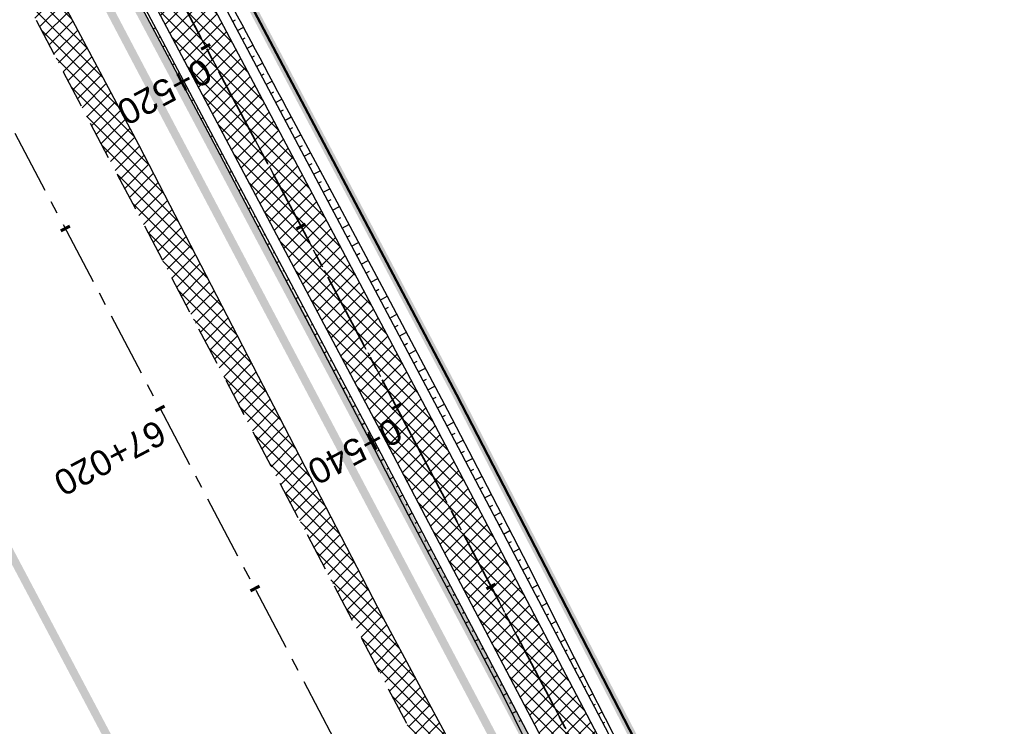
# Model space of a CAD drawing. Header units: metres. Extents: x 7529682 to 7533751, y 5721195 to 5727842.
# Tile 157 of 179: x 7529951 to 7529999, y 5727304 to 5727339. Entities that reach past the tile are written whole.
import ezdxf

# ---------------------------------------------------------------- set-up
doc = ezdxf.new("R2010")
doc.units = ezdxf.units.M
for name, pattern in [('817-dzialki-09-05-04$0$HIDDEN', [0.375, 0.25, -0.125]), ('ACAD_ISO05W100', [33, 24, -3, 0, -3, 0, -3]), ('CENTER', [50.8, 31.75, -6.35, 6.35, -6.35]), ('CENTER2', [28.575, 19.05, -3.175, 3.175, -3.175]), ('HIDDEN', [9.525, 6.35, -3.175])]:
    doc.linetypes.add(name, pattern=pattern)
for name, color, linetype in [('C-DROGI-SYTUACJA', 7, 'Continuous'), ('C-DROGI-SYTUACJA-ETYKIETY', 7, 'Continuous'), ('D-hatch-pobocza', 131, 'Continuous'), ('D-pobocza', 60, 'Continuous'), ('D-rowy', 160, 'Continuous'), ('D-skarpa', 2, 'Continuous'), ('D-skarpa-kreskowanie', 2, 'Continuous')]:
    doc.layers.add(name, color=color, linetype=linetype)
for name, color, linetype, lineweight, true_color in [('D-ewidencja-numery', 7, 'Continuous', 50, 0x40ff00), ('D-hatch-ciag-pieszo-rowerowy', 7, 'Continuous', 13, 0xff9f80), ('D-LR-etap-III', 7, '817-dzialki-09-05-04$0$HIDDEN', 50, 0x00008f)]:
    doc.layers.add(name, color=color, linetype=linetype, lineweight=lineweight, true_color=true_color)
for name, color, linetype, lineweight in [('D-krawędzie', 3, 'Continuous', 30), ('D-obrzeża', 2, 'Continuous', 30), ('D-oś', 10, 'CENTER', 30), ('D-pas-drogowy', 7, 'ACAD_ISO05W100', 50)]:
    doc.layers.add(name, color=color, linetype=linetype, lineweight=lineweight)
doc.layers.add('poprzeczki', color=7, linetype='Continuous', true_color=0x0000c7)
doc.styles.get("Standard").update_dxf_attribs({"font": 'arial.ttf'})
pattern_1 = [(45, (0, 0), (-0.33675960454, 0.33675960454), []), (135, (0, 0), (-0.33675960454, -0.33675960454), [])]

# ---------------------------------------------------------------- blocks, each defined once
blk = doc.blocks.new('AeccTickLine')
at = {"color": 0, "linetype": 'ByBlock', "lineweight": -2}
blk.add_line((0, 1), (0, -1), dxfattribs=at)

msp = doc.modelspace()

# ---------------------------------------------------------------- hatches: boundary and pattern name
at = {"layer": 'D-hatch-ciag-pieszo-rowerowy'}
h = msp.add_hatch(dxfattribs=at)
h.set_pattern_fill('ANSI37', color=256, scale=0.15, style=0)
h.set_pattern_definition(pattern_1)
h.paths.add_polyline_path([(7529994.115, 5727270.039), (7529996.409, 5727271.048), (7529995.888, 5727272.04), (7529987.333, 5727287.9), (7529970.791, 5727319.398), (7529945.39, 5727367.318), (7529919.647, 5727417.711), (7529903.693, 5727447.921), (7529879.894, 5727492.595), (7529862.565, 5727525.262), (7529859.536, 5727525.637), (7529877.686, 5727491.422), (7529901.485, 5727446.75), (7529917.429, 5727416.559), (7529943.172, 5727366.164), (7529968.58, 5727318.231), (7529985.127, 5727286.725), (7529993.681, 5727270.865)])
at = {"layer": 'D-hatch-pobocza'}
h = msp.add_hatch(dxfattribs=at)
h.set_pattern_fill('ANSI37', color=256, scale=0.15, style=0)
h.set_pattern_definition(pattern_1)
h.paths.add_polyline_path([(7529905.34, 5727429.09), (7529892.28, 5727453.58), (7529881.53, 5727473.69), (7529872.27, 5727491.4), (7529857.46, 5727519.14), (7529841.38, 5727549.79), (7529827.75, 5727575.78), (7529816.4, 5727596.89), (7529800.43, 5727627.4), (7529788.07, 5727650.98), (7529775.85, 5727673.83), (7529761.3, 5727701.31), (7529749.89, 5727722.83), (7529745.5, 5727731.66), (7529738.971, 5727744.085), (7529737.465, 5727743.316), (7529742.213, 5727734.302), (7529762.326, 5727696.274), (7529777.785, 5727667.006), (7529799.322, 5727626.3), (7529822.193, 5727583.156), (7529846.924, 5727536.347), (7529864.752, 5727502.663), (7529900.459, 5727434.965), (7529935.352, 5727369.308), (7529971.476, 5727300.786), (7529988.361, 5727268.841), (7529990.28, 5727268.6), (7529990.329, 5727268.617), (7529981.66, 5727284.96), (7529968.42, 5727309.6), (7529956.4, 5727332.85), (7529943.52, 5727357.04), (7529932.32, 5727378.32), (7529916.68, 5727408.01)])

# ---------------------------------------------------------------- linework, layer by layer
at = {"layer": 'C-DROGI-SYTUACJA', "color": 10, "linetype": 'CENTER2', "lineweight": 35, "ltscale": 0.2}
msp.add_lwpolyline([(7529714.301, 5727795.865), (7529735.169, 5727756.456, 0.071658), (7529738.529, 5727751.848), (7529739.732, 5727750.614, -0.071785), (7529743.098, 5727745.997), (7529747.739, 5727737.221), (7529774.913, 5727685.825), (7529793.855, 5727649.915), (7529812.38, 5727615.415), (7529837.757, 5727568.892), (7529857.658, 5727531.843), (7529878.79, 5727492.008), (7529902.589, 5727447.335), (7529918.538, 5727417.135), (7529944.281, 5727366.741), (7529969.685, 5727318.815), (7529986.23, 5727287.312), (7529994.785, 5727271.452), (7530014.919, 5727233.118)], format="xyb", dxfattribs=at)
at = {"layer": 'D-ewidencja-numery', "color": 12, "ltscale": 15, "true_color": 0xc70000}
msp.add_lwpolyline([(7529715.573, 5727792.968), (7529717.68, 5727794.024), (7529736.275, 5727758.647), (7529744.511, 5727750.406), (7529750.283, 5727738.55), (7529777.109, 5727687.569), (7529796.515, 5727651.33), (7529814.938, 5727616.793), (7529839.007, 5727572.304), (7529860.618, 5727532.509), (7529882.349, 5727491.504), (7529904.865, 5727449.096), (7529920.747, 5727418.885), (7529946.677, 5727368.547), (7529972.025, 5727320.573), (7529987.74, 5727290.153), (7529996.497, 5727273.662), (7530017.541, 5727234.203)], dxfattribs=at)
at = {"layer": 'D-krawędzie', "linetype": 'HIDDEN', "ltscale": 0.3}
msp.add_lwpolyline([(7529737.465, 5727743.316), (7529742.213, 5727734.302), (7529762.326, 5727696.274), (7529777.785, 5727667.006), (7529799.322, 5727626.3), (7529822.193, 5727583.156), (7529846.924, 5727536.347), (7529864.752, 5727502.663), (7529900.459, 5727434.965), (7529935.352, 5727369.308), (7529971.476, 5727300.786), (7530006.702, 5727234.141), (7530044.198, 5727163.133), (7530082.89, 5727090.2), (7530098.687, 5727060.362), (7530131.998, 5726997.21), (7530163.822, 5726937.097), (7530204.081, 5726861.013), (7530247.82, 5726778.438), (7530252.22, 5726770.26), (7530259.735, 5726756.9), (7530263.782, 5726749.287), (7530270.196, 5726737.096)], dxfattribs=at)
at = {"layer": 'D-LR-etap-III', "ltscale": 10, "flags": 128}
msp.add_lwpolyline([(7531750.474, 5723895.103, 0.4, 0.4, 0), (7531750.505, 5723895.13, 0.4, 0.4, 0), (7531682.71, 5724022.92, 0.4, 0.4, 0), (7531619.177, 5724147.204, 0.4, 0.4, 0), (7531592.309, 5724198.489, 0.4, 0.4, 0), (7531553.264, 5724272.919, 0.4, 0.4, 0), (7531504.02, 5724366.79, 0.4, 0.4, 0), (7531482.09, 5724407.62, 0.4, 0.4, 0), (7531412.35, 5724541.183, 0.4, 0.4, 0), (7531388.464, 5724586.93, 0.4, 0.4, 0), (7531345.12, 5724669.94, 0.4, 0.4, 0), (7531127.66, 5725081.67, 0.4, 0.4, 0), (7531059.253, 5725211.041, 0.4, 0.4, 0), (7531008.007, 5725307.954, 0.4, 0.4, 0), (7530964.182, 5725390.836, 0.4, 0.4, 0), (7530914.557, 5725484.684, 0.4, 0.4, 0), (7530865.243, 5725577.494, 0.4, 0.4, 0), (7530840.085, 5725624.059, 0.4, 0.4, 0), (7530802.56, 5725694.925, 0.4, 0.4, 0), (7530755.54, 5725787.51, 0.4, 0.4, 0), (7530708.718, 5725876.303, 0.4, 0.4, 0), (7530695.12, 5725902.09, 0.4, 0.4, 0), (7530642.914, 5726001.078, 0.4, 0.4, 0), (7530634.935, 5726016.147, 0.4, 0.4, 0), (7530610.82, 5726061.93, 0.4, 0.4, 0), (7530610.82, 5726061.93, 0.4, 0.4, 0), (7530607.21, 5726063.51, 0.4, 0.4, 0), (7530597.42, 5726080.68, 0.4, 0.4, 0), (7530591.16, 5726088.44, 0.4, 0.4, 0), (7530581.28, 5726107.21, 0.4, 0.4, 0), (7530571.29, 5726130.56, 0.4, 0.4, 0), (7530549.555, 5726171.527, 0.4, 0.4, 0), (7530531.014, 5726206.474, 0.4, 0.4, 0), (7530516.461, 5726236.017, 0.4, 0.4, 0), (7530500.799, 5726266.141, 0.4, 0.4, 0), (7530491.35, 5726283.94, 0.4, 0.4, 0), (7530482.4, 5726303.41, 0.4, 0.4, 0), (7530482.4, 5726303.41, 0.4, 0.4, 0), (7530450.41, 5726357.28, 0.4, 0.4, 0), (7530397.759, 5726458.5, 0.4, 0.4, 0), (7530334.708, 5726583.665, 0.4, 0.4, 0), (7530303.939, 5726645.168, 0.4, 0.4, 0), (7530300.51, 5726651.778, 0.4, 0.4, 0), (7530289.214, 5726671.967, 0.4, 0.4, 0), (7530281.54, 5726685.57, 0.4, 0.4, 0), (7530261.371, 5726724.163, 0.4, 0.4, 0), (7530254.03, 5726738.21, 0.4, 0.4, 0), (7530197.22, 5726845.06, 0.4, 0.4, 0), (7530194.71, 5726849.15, 0.4, 0.4, 0), (7530195.92, 5726850.75, 0.4, 0.4, 0), (7530170.547, 5726892.961, 0.4, 0.4, 0), (7530143.175, 5726945.066, 0.4, 0.4, 0), (7530105.06, 5727018.32, 0.4, 0.4, 0), (7530100.06, 5727027.16, 0.4, 0.4, 0), (7530062.319, 5727099.625, 0.4, 0.4, 0), (7530015.379, 5727189.42, 0.4, 0.4, 0), (7529983.208, 5727250.207, 0.4, 0.4, 0), (7529953.284, 5727306.747, 0.4, 0.4, 0), (7529900.671, 5727406.159, 0.4, 0.4, 0), (7529890.63, 5727425.131, 0.4, 0.4, 0), (7529875.155, 5727454.426, 0.4, 0.4, 0), (7529857.56, 5727487.787, 0.4, 0.4, 0), (7529835.194, 5727530.193, 0.4, 0.4, 0), (7529811.741, 5727574.662, 0.4, 0.4, 0), (7529792.102, 5727611.923, 0.4, 0.4, 0), (7529768.066, 5727657.47, 0.4, 0.4, 0), (7529755.211, 5727682.131, 0.4, 0.4, 0), (7529753.31, 5727681.13, 0.4, 0.4, 0), (7529739.21, 5727707.77, 0.4, 0.4, 0), (7529735.395, 5727711.252, 0.4, 0.4, 0), (7529725.42, 5727730.2, 0.4, 0.4, 0), (7529723.55, 5727729.88, 0.4, 0.4, 0), (7529695.567, 5727782.932, 0.4, 0.4, 0), (7529717.68, 5727794.024, 0.4, 0.4, 0), (7529736.275, 5727758.647, 0.4, 0.4, 0), (7529736.275, 5727758.647, 0.4, 0.4, 0), (7529744.511, 5727750.406, 0.4, 0.4, 0), (7529744.511, 5727750.406, 0.4, 0.4, 0), (7529750.283, 5727738.55, 0.4, 0.4, 0), (7529777.109, 5727687.569, 0.4, 0.4, 0), (7529796.515, 5727651.33, 0.4, 0.4, 0), (7529814.938, 5727616.793, 0.4, 0.4, 0), (7529839.007, 5727572.304, 0.4, 0.4, 0), (7529860.618, 5727532.509, 0.4, 0.4, 0), (7529882.349, 5727491.504, 0.4, 0.4, 0), (7529904.865, 5727449.096, 0.4, 0.4, 0), (7529920.747, 5727418.885, 0.4, 0.4, 0), (7529946.677, 5727368.547, 0.4, 0.4, 0), (7529972.025, 5727320.573, 0.4, 0.4, 0), (7529987.74, 5727290.153, 0.4, 0.4, 0), (7529996.497, 5727273.662, 0.4, 0.4, 0), (7530017.541, 5727234.203, 0.4, 0.4, 0), (7530033.054, 5727204.864, 0.4, 0.4, 0), (7530051.623, 5727170.223, 0.4, 0.4, 0), (7530069.277, 5727137.016, 0.4, 0.4, 0), (7530089.385, 5727097.534, 0.4, 0.4, 0), (7530109.713, 5727060.747, 0.4, 0.4, 0), (7530136.77, 5727011.64, 0.4, 0.4, 0), (7530162.447, 5726962.744, 0.4, 0.4, 0), (7530187.674, 5726916.992, 0.4, 0.4, 0), (7530207.821, 5726879.335, 0.4, 0.4, 0), (7530230.626, 5726834.519, 0.4, 0.4, 0), (7530262.288, 5726776.618, 0.4, 0.4, 0), (7530277.51, 5726760.213, 0.4, 0.4, 0), (7530286.037, 5726744.107, 0.4, 0.4, 0), (7530288.097, 5726735.884, 0.4, 0.4, 0), (7530290.394, 5726725.047, 0.4, 0.4, 0), (7530296.177, 5726713.583, 0.4, 0.4, 0), (7530302.726, 5726701.182, 0.4, 0.4, 0), (7530325.685, 5726657.466, 0.4, 0.4, 0), (7530343.244, 5726623.649, 0.4, 0.4, 0), (7530360.23, 5726591.747, 0.4, 0.4, 0), (7530383.209, 5726548.059, 0.4, 0.4, 0), (7530406.018, 5726503.606, 0.4, 0.4, 0), (7530427.465, 5726462.62, 0.4, 0.4, 0), (7530447.928, 5726424.388, 0.4, 0.4, 0), (7530471.127, 5726379.921, 0.4, 0.4, 0), (7530490.501, 5726343.033, 0.4, 0.4, 0), (7530509.499, 5726306.733, 0.4, 0.4, 0), (7530529.89, 5726267.244, 0.4, 0.4, 0), (7530543.852, 5726238.99, 0.4, 0.4, 0), (7530554.809, 5726218.944, 0.4, 0.4, 0), (7530559.027, 5726212.223, 0.4, 0.4, 0), (7530563.061, 5726206.41, 0.4, 0.4, 0), (7530566.934, 5726200.464, 0.4, 0.4, 0), (7530569.771, 5726194.902, 0.4, 0.4, 0), (7530571.473, 5726191.282, 0.4, 0.4, 0), (7530572.839, 5726188.025, 0.4, 0.4, 0), (7530575.295, 5726182.035, 0.4, 0.4, 0), (7530579.737, 5726173.306, 0.4, 0.4, 0), (7530583.3, 5726167.41, 0.4, 0.4, 0), (7530593.4, 5726163.33, 0.4, 0.4, 0), (7530598.618, 5726155.264, 0.4, 0.4, 0), (7530608.258, 5726140.497, 0.4, 0.4, 0), (7530603.27, 5726136.83, 0.4, 0.4, 0), (7530606.53, 5726131.84, 0.4, 0.4, 0), (7530604.239, 5726124.217, 0.4, 0.4, 0), (7530605.847, 5726121.63, 0.4, 0.4, 0), (7530608.972, 5726116.164, 0.4, 0.4, 0), (7530618.114, 5726097.791, 0.4, 0.4, 0), (7530651.213, 5726034.96, 0.4, 0.4, 0), (7530670.244, 5725998.611, 0.4, 0.4, 0), (7530698.075, 5725945.953, 0.4, 0.4, 0), (7530716.506, 5725911.305, 0.4, 0.4, 0), (7530735.223, 5725875.667, 0.4, 0.4, 0), (7530752.504, 5725842.155, 0.4, 0.4, 0), (7530778.311, 5725793.501, 0.4, 0.4, 0), (7530797.5, 5725756.382, 0.4, 0.4, 0), (7530812.519, 5725728.289, 0.4, 0.4, 0), (7530820.039, 5725713.16, 0.4, 0.4, 0), (7530822.422, 5725710.194, 0.4, 0.4, 0), (7530833.155, 5725688.801, 0.4, 0.4, 0), (7530849.629, 5725656.159, 0.4, 0.4, 0), (7530867.983, 5725621.964, 0.4, 0.4, 0), (7530872.63, 5725612.888, 0.4, 0.4, 0), (7530880.354, 5725597.595, 0.4, 0.4, 0), (7530883.839, 5725593.389, 0.4, 0.4, 0), (7530891.782, 5725587.763, 0.4, 0.4, 0), (7530895.039, 5725584.281, 0.4, 0.4, 0), (7530897.034, 5725580.941, 0.4, 0.4, 0), (7530900.952, 5725579.946, 0.4, 0.4, 0), (7530904.81, 5725571.977, 0.4, 0.4, 0), (7530903.682, 5725568.566, 0.4, 0.4, 0), (7530908.901, 5725558.845, 0.4, 0.4, 0), (7530910.252, 5725545.672, 0.4, 0.4, 0), (7530912.873, 5725538.646, 0.4, 0.4, 0), (7530945.278, 5725478.464, 0.4, 0.4, 0), (7530959.692, 5725450.246, 0.4, 0.4, 0), (7531002.827, 5725368.192, 0.4, 0.4, 0), (7531044.704, 5725290.314, 0.4, 0.4, 0), (7531064.099, 5725253.213, 0.4, 0.4, 0), (7531083.01, 5725216.678, 0.4, 0.4, 0), (7531113.013, 5725158.466, 0.4, 0.4, 0), (7531137.364, 5725113.071, 0.4, 0.4, 0), (7531150.831, 5725086.712, 0.4, 0.4, 0), (7531159.746, 5725076.641, 0.4, 0.4, 0), (7531166.31, 5725074.58, 0.4, 0.4, 0), (7531172.29, 5725062.58, 0.4, 0.4, 0), (7531170.59, 5725055.606, 0.4, 0.4, 0), (7531173.733, 5725044.081, 0.4, 0.4, 0), (7531215.342, 5724964.86, 0.4, 0.4, 0), (7531238.054, 5724921.685, 0.4, 0.4, 0), (7531262.39, 5724875.283, 0.4, 0.4, 0), (7531295.587, 5724811.266, 0.4, 0.4, 0), (7531348.488, 5724712.363, 0.4, 0.4, 0), (7531363.741, 5724682.684, 0.4, 0.4, 0), (7531366.987, 5724675.865, 0.4, 0.4, 0), (7531382.541, 5724646.111, 0.4, 0.4, 0), (7531401.299, 5724610.875, 0.4, 0.4, 0), (7531428.965, 5724558.862, 0.4, 0.4, 0), (7531449.111, 5724520.398, 0.4, 0.4, 0), (7531477.293, 5724465.831, 0.4, 0.4, 0), (7531500.996, 5724421.113, 0.4, 0.4, 0), (7531512.122, 5724400.549, 0.4, 0.4, 0), (7531513.782, 5724396.757, 0.4, 0.4, 0), (7531526.32, 5724379.39, 0.4, 0.4, 0), (7531566.784, 5724302.736, 0.4, 0.4, 0), (7531612.277, 5724225.61, 0.4, 0.4, 0), (7531620.493, 5724210.548, 0.4, 0.4, 0), (7531631.578, 5724196.258, 0.4, 0.4, 0), (7531653.484, 5724152.434, 0.4, 0.4, 0), (7531661.151, 5724128.494, 0.4, 0.4, 0), (7531673.881, 5724101.186, 0.4, 0.4, 0), (7531684.691, 5724081.184, 0.4, 0.4, 0), (7531699.212, 5724051.17, 0.4, 0.4, 0), (7531704.034, 5724040.584, 0.4, 0.4, 0), (7531704.034, 5724040.584, 0.4, 0.4, 0), (7531703.913, 5724037.17, 0.4, 0.4, 0), (7531736.42, 5723969.232, 0.4, 0.4, 0), (7531738.285, 5723967.699, 0.4, 0.4, 0), (7531742.181, 5723962.346, 0.4, 0.4, 0), (7531744.286, 5723958.616, 0.4, 0.4, 0), (7531755.393, 5723944.193, 0.4, 0.4, 0), (7531758.69, 5723936.76, 0.4, 0.4, 0), (7531780.08, 5723929.25, 0.4, 0.4, 0), (7531792.612, 5723906.338, 0.4, 0.4, 0), (7531792.612, 5723906.338, 0.4, 0.4, 0), (7531756.962, 5723883.055, 0.4, 0.4, 0), (7531750.46, 5723895.13, 0.4, 0.4, 0), (7531750.46, 5723895.13, 0, 0, 0)], format="xyseb", dxfattribs=at)
at = {"layer": 'D-obrzeża'}
for points in [[(7529996.408, 5727271.05), (7529995.888, 5727272.04), (7529987.333, 5727287.9), (7529970.791, 5727319.398), (7529945.39, 5727367.318), (7529919.647, 5727417.711), (7529903.693, 5727447.921), (7529879.894, 5727492.595), (7529858.761, 5727532.432), (7529838.856, 5727569.487), (7529813.479, 5727616.01), (7529794.958, 5727650.503), (7529776.019, 5727686.408), (7529748.844, 5727737.805), (7529744.118, 5727746.741, 0.071785), (7529740.753, 5727751.358), (7529739.549, 5727752.592, -0.071658), (7529736.189, 5727757.2), (7529717.235, 5727792.995)], [(7530013.813, 5727232.534), (7529993.681, 5727270.865), (7529985.127, 5727286.725), (7529968.58, 5727318.231), (7529943.172, 5727366.164), (7529917.429, 5727416.559), (7529901.485, 5727446.75), (7529877.686, 5727491.422), (7529856.555, 5727531.255), (7529836.657, 5727568.297), (7529811.281, 5727614.82), (7529792.751, 5727649.328), (7529773.808, 5727685.242), (7529746.633, 5727736.639), (7529746.633, 5727736.639), (7529742.077, 5727745.253, 0.071785), (7529738.712, 5727749.87), (7529737.508, 5727751.104, -0.071658), (7529734.148, 5727755.712), (7529715.008, 5727791.858)]]:
    msp.add_lwpolyline(points, format="xyb", dxfattribs=at)
at = {"layer": 'D-oś', "ltscale": 0.1}
msp.add_lwpolyline([(7530260.688, 5726747.65), (7530256.664, 5726755.22), (7530249.153, 5726768.573), (7530244.732, 5726776.79), (7530200.988, 5726859.376), (7530160.728, 5726935.459), (7530128.903, 5726995.575), (7530095.593, 5727058.727), (7530079.798, 5727088.56), (7530041.105, 5727161.496), (7530003.607, 5727232.506), (7529968.381, 5727299.153), (7529932.259, 5727367.671), (7529897.365, 5727433.327), (7529861.657, 5727501.028), (7529843.829, 5727534.712), (7529819.1, 5727581.518), (7529796.228, 5727624.663), (7529774.69, 5727665.371), (7529759.232, 5727694.637), (7529739.12, 5727732.663), (7529700.238, 5727806.043)], dxfattribs=at)
at = {"layer": 'D-oś', "ltscale": 0.03}
msp.add_lwpolyline([(7529714.301, 5727795.865), (7529735.169, 5727756.456, 0.071658), (7529738.529, 5727751.848), (7529739.732, 5727750.614, -0.071785), (7529743.098, 5727745.997), (7529747.739, 5727737.221), (7529774.913, 5727685.825), (7529793.855, 5727649.915), (7529812.38, 5727615.415), (7529837.757, 5727568.892), (7529857.658, 5727531.843), (7529878.79, 5727492.008), (7529902.589, 5727447.335), (7529918.538, 5727417.135), (7529944.281, 5727366.741), (7529969.685, 5727318.815), (7529986.23, 5727287.312), (7529994.785, 5727271.452), (7530014.919, 5727233.118)], format="xyb", dxfattribs=at)
at = {"layer": 'D-pas-drogowy', "ltscale": 0.2, "flags": 128}
msp.add_lwpolyline([(7531633.019, 5724182.834, 0.4, 0.4, 0), (7531617.559, 5724211.608, 0.4, 0.4, 0), (7531566.784, 5724302.736, 0.4, 0.4, 0), (7531538.419, 5724356.47, 0.4, 0.4, 0), (7531526.32, 5724379.39, 0.4, 0.4, 0), (7531516.102, 5724393.607, 0.4, 0.4, 0.001485), (7531513.78, 5724396.838, 0.4, 0.4, 0), (7531501.87, 5724413.41, 0.4, 0.4, 0), (7531474.926, 5724464.508, 0.4, 0.4, 0), (7531446.2, 5724518.992, 0.4, 0.4, 0), (7531424.962, 5724559.262, 0.4, 0.4, 0), (7531398.444, 5724609.566, 0.4, 0.4, 0), (7531379.647, 5724645.216, 0.4, 0.4, 0), (7531365.23, 5724672.56, 0.4, 0.4, 0), (7531341.306, 5724717.915, 0.4, 0.4, 0), (7531312.9, 5724771.789, 0.4, 0.4, 0), (7531292.591, 5724810.307, 0.4, 0.4, 0), (7531259.392, 5724873.271, 0.4, 0.4, 0), (7531233.74, 5724921.923, 0.4, 0.4, 0), (7531203.073, 5724980.092, 0.4, 0.4, 0), (7531173.471, 5725036.225, 0.4, 0.4, 0), (7531168.27, 5725046.09, 0.4, 0.4, 0), (7531172.29, 5725062.58, 0.4, 0.4, 0), (7531166.31, 5725074.58, 0.4, 0.4, 0), (7531150.32, 5725079.6, 0.4, 0.4, 0), (7531141.5, 5725096.43, 0.4, 0.4, 0), (7531109.312, 5725157.814, 0.4, 0.4, 0), (7531086.641, 5725201.048, 0.4, 0.4, 0), (7531059.198, 5725253.384, 0.4, 0.4, 0), (7531028.207, 5725312.489, 0.4, 0.4, 0), (7530999.105, 5725367.99, 0.4, 0.4, 0), (7530956.248, 5725449.725, 0.4, 0.4, 0), (7530924.398, 5725510.464, 0.4, 0.4, 0), (7530897.51, 5725561.74, 0.4, 0.4, 0), (7530894.46, 5725566.14, 0.4, 0.4, 0), (7530892.16, 5725570.49, 0.4, 0.4, 0), (7530869.363, 5725613.307, 0.4, 0.4, 0), (7530861.694, 5725627.705, 0.4, 0.4, 0), (7530852.74, 5725644.52, 0.4, 0.4, 0), (7530831.51, 5725684.2, 0.4, 0.4, 0), (7530811.13, 5725722.52, 0.4, 0.4, 0), (7530792.348, 5725757.941, 0.4, 0.4, 0), (7530768.03, 5725803.8, 0.4, 0.4, 0), (7530748.769, 5725840.179, 0.4, 0.4, 0), (7530727.7, 5725879.97, 0.4, 0.4, 0), (7530712.098, 5725909.545, 0.4, 0.4, 0), (7530693.644, 5725944.645, 0.4, 0.4, 0), (7530665.702, 5725997.539, 0.4, 0.4, 0), (7530641.76, 5726042.88, 0.4, 0.4, 0), (7530616.5, 5726091.48, 0.4, 0.4, 0), (7530604.628, 5726114.32, 0.4, 0.4, -0.007763), (7530602.5, 5726118.43, 0.4, 0.4, 0), (7530603.992, 5726123.395, 0.4, 0.4, 0), (7530606.53, 5726131.84, 0.4, 0.4, 0), (7530603.27, 5726136.83, 0.4, 0.4, 0), (7530593.776, 5726151.369, 0.4, 0.4, 0), (7530590.203, 5726156.84, 0.4, 0.4, 0), (7530583.3, 5726167.41, 0.4, 0.4, 0), (7530580.578, 5726170.428, 0.4, 0.4, 0), (7530575.85, 5726175.67, 0.4, 0.4, 0), (7530569.01, 5726186.66, 0.4, 0.4, 0), (7530562.555, 5726199.189, 0.4, 0.4, 0), (7530555.67, 5726211.39, 0.4, 0.4, 0), (7530548.29, 5726224.23, 0.4, 0.4, 0), (7530540.58, 5726237.71, 0.4, 0.4, 0), (7530532.68, 5726252.65, 0.4, 0.4, 0), (7530524.06, 5726269.35, 0.4, 0.4, 0), (7530502.82, 5726309.91, 0.4, 0.4, 0), (7530488.83, 5726336.63, 0.4, 0.4, 0), (7530466.03, 5726380.16, 0.4, 0.4, 0), (7530438.47, 5726432.77, 0.4, 0.4, 0), (7530424.53, 5726459.09, 0.4, 0.4, 0), (7530401.63, 5726502.97, 0.4, 0.4, 0), (7530383.38, 5726538.06, 0.4, 0.4, 0), (7530353.97, 5726593.52, 0.4, 0.4, 0), (7530338.47, 5726622.74, 0.4, 0.4, 0), (7530322.01, 5726653.88, 0.4, 0.4, 0), (7530297.54, 5726700.33, 0.4, 0.4, 0), (7530287.38, 5726719.6, 0.4, 0.4, 0), (7530285.95, 5726722.316, 0.4, 0.4, 0), (7530280.26, 5726733.12, 0.4, 0.4, 0), (7530266.73, 5726758.74, 0.4, 0.4, 0), (7530260.42, 5726770.47, 0.4, 0.4, 0), (7530253.25, 5726783.82, 0.4, 0.4, 0), (7530244.95, 5726799.33, 0.4, 0.4, 0), (7530239.39, 5726808.49, 0.4, 0.4, 0), (7530238.29, 5726807.9, 0.4, 0.4, 0), (7530218.11, 5726850.67, 0.4, 0.4, 0), (7530175.907, 5726928.168, 0.4, 0.4, 0), (7530096.68, 5727076.15, 0.4, 0.4, 0), (7530094.68, 5727079.89, 0.4, 0.4, 0), (7530064.597, 5727135.523, 0.4, 0.4, 0), (7530046.731, 5727168.892, 0.4, 0.4, 0), (7530025.803, 5727208.461, 0.4, 0.4, 0), (7530012.847, 5727232.979, 0.4, 0.4, 0), (7529994.15, 5727268.45, 0.4, 0.4, 0), (7529981.671, 5727291.93, 0.4, 0.4, 0), (7529949.89, 5727351.73, 0.4, 0.4, 0), (7529924.75, 5727399.03, 0.4, 0.4, 0), (7529915.516, 5727417.1, 0.4, 0.4, 0), (7529885.83, 5727475.19, 0.4, 0.4, 0), (7529862.56, 5727519.97, 0.4, 0.4, 0), (7529852.985, 5727538.191, 0.4, 0.4, 0), (7529836.513, 5727569.511, 0.4, 0.4, 0), (7529815.369, 5727609.141, 0.4, 0.4, 0), (7529792.795, 5727651.247, 0.4, 0.4, 0), (7529774.199, 5727685.858, 0.4, 0.4, 0), (7529746.966, 5727736.059, 0.4, 0.4, 0), (7529733.92, 5727757.62, 0.4, 0.4, 0), (7529708.607, 5727806.389, 0.4, 0.4, 0), (7529688.492, 5727796.345, 0.4, 0.4, 0), (7529723.55, 5727729.88, 0.4, 0.4, 0), (7529725.42, 5727730.2, 0.4, 0.4, 0), (7529735.38, 5727711.28, 0.4, 0.4, 0), (7529739.21, 5727707.77, 0.4, 0.4, 0), (7529753.31, 5727681.13, 0.4, 0.4, 0), (7529755.178, 5727682.114, 0.4, 0.4, 0), (7529792.102, 5727611.923, 0.4, 0.4, 0), (7529811.741, 5727574.662, 0.4, 0.4, 0), (7529835.194, 5727530.193, 0.4, 0.4, 0), (7529857.56, 5727487.787, 0.4, 0.4, 0), (7529875.155, 5727454.426, 0.4, 0.4, 0), (7529890.63, 5727425.131, 0.4, 0.4, 0), (7529900.671, 5727406.159, 0.4, 0.4, 0), (7529953.284, 5727306.747, 0.4, 0.4, 0), (7529983.208, 5727250.207, 0.4, 0.4, 0), (7530015.379, 5727189.42, 0.4, 0.4, 0), (7530062.319, 5727099.625, 0.4, 0.4, 0), (7530100.06, 5727027.16, 0.4, 0.4, 0), (7530105.06, 5727018.32, 0.4, 0.4, 0), (7530143.175, 5726945.066, 0.4, 0.4, 0), (7530170.547, 5726892.961, 0.4, 0.4, 0), (7530195.92, 5726850.75, 0.4, 0.4, 0), (7530194.71, 5726849.15, 0.4, 0.4, 0), (7530197.22, 5726845.06, 0.4, 0.4, 0), (7530254.03, 5726738.21, 0.4, 0.4, 0), (7530261.371, 5726724.163, 0.4, 0.4, 0), (7530281.54, 5726685.57, 0.4, 0.4, 0), (7530289.214, 5726671.967, 0.4, 0.4, 0), (7530300.51, 5726651.778, 0.4, 0.4, 0), (7530303.939, 5726645.168, 0.4, 0.4, 0), (7530334.708, 5726583.665, 0.4, 0.4, 0), (7530397.759, 5726458.5, 0.4, 0.4, 0), (7530450.41, 5726357.28, 0.4, 0.4, 0), (7530482.4, 5726303.41, 0.4, 0.4, 0), (7530483.688, 5726301.003, 0.4, 0.4, 0), (7530491.35, 5726283.94, 0.4, 0.4, 0), (7530512.67, 5726243.78, 0.4, 0.4, 0), (7530529.43, 5726209.46, 0.4, 0.4, 0), (7530571.29, 5726130.56, 0.4, 0.4, 0), (7530581.28, 5726107.21, 0.4, 0.4, 0), (7530591.16, 5726088.44, 0.4, 0.4, 0), (7530597.42, 5726080.68, 0.4, 0.4, 0), (7530607.21, 5726063.51, 0.4, 0.4, 0), (7530610.82, 5726061.93, 0.4, 0.4, 0), (7530634.935, 5726016.147, 0.4, 0.4, 0), (7530642.914, 5726001.078, 0.4, 0.4, 0), (7530695.12, 5725902.09, 0.4, 0.4, 0), (7530708.718, 5725876.303, 0.4, 0.4, 0), (7530755.54, 5725787.51, 0.4, 0.4, 0), (7530802.56, 5725694.925, 0.4, 0.4, 0), (7530840.085, 5725624.059, 0.4, 0.4, 0), (7530865.243, 5725577.494, 0.4, 0.4, 0), (7530914.557, 5725484.684, 0.4, 0.4, 0), (7530964.182, 5725390.836, 0.4, 0.4, 0), (7531008.007, 5725307.954, 0.4, 0.4, 0), (7531059.253, 5725211.041, 0.4, 0.4, 0), (7531127.66, 5725081.67, 0.4, 0.4, 0), (7531345.12, 5724669.94, 0.4, 0.4, 0), (7531388.464, 5724586.93, 0.4, 0.4, 0), (7531412.35, 5724541.183, 0.4, 0.4, 0), (7531482.09, 5724407.62, 0.4, 0.4, 0), (7531504.02, 5724366.79, 0.4, 0.4, 0), (7531519.374, 5724337.52, 0.4, 0.4, 0), (7531563.749, 5724252.932, 0.4, 0.4, 0), (7531602.175, 5724179.681, 0.4, 0.4, 0), (7531619.177, 5724147.204, 0.4, 0.4, 0), (7531625.038, 5724135.635, 0.4, 0.4, 0), (7531656.796, 5724073.316, 0.4, 0.4, 0), (7531675.12, 5724037.36, 0.4, 0.4, 0), (7531682.71, 5724022.92, 0.4, 0.4, 0), (7531705.565, 5723979.811, 0.4, 0.4, 0), (7531736.606, 5723921.262, 0.4, 0.4, 0), (7531750.46, 5723895.13, 0.4, 0.4, 0), (7531740.77, 5723886.56, 0.4, 0.4, 0), (7531732.86, 5723885, 0.4, 0.4, 0), (7531722.18, 5723887.77, 0.4, 0.4, 0), (7531729.87, 5723862.17, 0.4, 0.4, 0), (7531742.92, 5723861.93, 0.4, 0.4, 0), (7531763.71, 5723859.52, 0.4, 0.4, 0), (7531768.42, 5723854.12, 0.4, 0.4, 0), (7531787.42, 5723817.97, 0.4, 0.4, 0), (7531795.57, 5723809.82, 0.4, 0.4, 0), (7531816.347, 5723819.85, 0.4, 0.4, 0), (7531816.347, 5723819.85, 0.4, 0.4, 0), (7531805.06, 5723843.23, 0.4, 0.4, 0), (7531803.61, 5723886.23, 0.4, 0.4, 0), (7531803.61, 5723886.23, 0.4, 0.4, 0), (7531780.08, 5723929.25, 0.4, 0.4, 0), (7531758.69, 5723936.76, 0.4, 0.4, 0), (7531749.359, 5723946.412, 0.4, 0.4, 0), (7531742.71, 5723953.29, 0.4, 0.4, 0), (7531735.177, 5723967.878, 0.4, 0.4, 0), (7531722.37, 5723992.68, 0.4, 0.4, 0), (7531705.042, 5724030.886, 0.4, 0.4, 0), (7531699.47, 5724043.17, 0.4, 0.4, 0), (7531692.69, 5724058.11, 0.4, 0.4, 0), (7531679.672, 5724084.017, 0.4, 0.4, 0), (7531674.55, 5724094.21, 0.4, 0.4, 0), (7531666.633, 5724114.003, 0.4, 0.4, 0), (7531649, 5724153.82, 0.4, 0.4, 0), (7531641.49, 5724149.34, 0.4, 0.4, 0), (7531626.04, 5724179.34, 0.4, 0.4, 0), (7531633.03, 5724182.84, 0, 0, 0)], format="xyseb", dxfattribs=at)
at = {"layer": 'D-pobocza'}
for points in [[(7529719.962, 5727788.914), (7529736.631, 5727757.434, 0.071658), (7529739.907, 5727752.941), (7529741.111, 5727751.707, -0.071785), (7529744.56, 5727746.975), (7529749.286, 5727738.039), (7529776.461, 5727686.642), (7529795.4, 5727650.738), (7529813.919, 5727616.248), (7529839.296, 5727569.725), (7529859.202, 5727532.667), (7529880.335, 5727492.83), (7529904.135, 5727448.155), (7529920.091, 5727417.942), (7529945.833, 5727367.549), (7529971.233, 5727319.631), (7529987.775, 5727288.135), (7529996.33, 5727272.275), (7529996.866, 5727271.253)], [(7529718.045, 5727785.054), (7529733.706, 5727755.478, 0.071658), (7529737.151, 5727750.754), (7529738.354, 5727749.521, -0.071785), (7529741.635, 5727745.019), (7529746.191, 5727736.405), (7529773.366, 5727685.008), (7529792.31, 5727649.093), (7529810.841, 5727614.582), (7529836.218, 5727568.059), (7529856.114, 5727531.019), (7529877.245, 5727491.187), (7529901.043, 5727446.515), (7529916.985, 5727416.328), (7529942.728, 5727365.933), (7529968.137, 5727317.998), (7529984.685, 5727286.49), (7529993.24, 5727270.63), (7529993.656, 5727269.837)]]:
    msp.add_lwpolyline(points, format="xyb", dxfattribs=at)
at = {"layer": 'D-pobocza', "linetype": 'ByBlock'}
msp.add_lwpolyline([(7529990.329, 5727268.617), (7529981.66, 5727284.96), (7529968.42, 5727309.6), (7529956.4, 5727332.85), (7529943.52, 5727357.04), (7529932.32, 5727378.32), (7529916.68, 5727408.01), (7529905.34, 5727429.09), (7529892.28, 5727453.58), (7529881.53, 5727473.69), (7529872.27, 5727491.4), (7529857.46, 5727519.14), (7529841.38, 5727549.79), (7529827.75, 5727575.78), (7529816.4, 5727596.89), (7529800.43, 5727627.4), (7529788.07, 5727650.98), (7529775.85, 5727673.83), (7529761.3, 5727701.31), (7529749.89, 5727722.83), (7529745.5, 5727731.66), (7529738.971, 5727744.085), (7529737.465, 5727743.316)], dxfattribs=at)
at = {"layer": 'D-rowy', "linetype": 'HIDDEN', "ltscale": 0.1, "const_width": 0.4, "flags": 128}
msp.add_lwpolyline([(7530210.965, 5726857.162), (7530158.809, 5726954.52), (7530122.465, 5727022.753), (7530095.922, 5727072.859), (7530086.314, 5727091.113), (7530063.16, 5727134.709), (7530033.596, 5727190.759), (7530021.34, 5727213.676), (7530002.619, 5727249.036), (7529995.396, 5727262.503), (7529988.789, 5727275.206), (7529976.334, 5727299.006), (7529958.125, 5727333.488), (7529939.362, 5727369.129), (7529923.146, 5727399.734), (7529918.219, 5727408.985), (7529909.126, 5727427.527), (7529905.376, 5727434.673), (7529896.192, 5727451.152), (7529887.557, 5727467.231), (7529877.124, 5727486.657), (7529866.166, 5727506.778), (7529855.76, 5727526.176), (7529840.707, 5727554.898), (7529824.518, 5727585.588), (7529810.515, 5727612.292), (7529795.682, 5727640.077), (7529780.379, 5727668.69), (7529772.315, 5727684.078), (7529762.635, 5727702.447), (7529747.007, 5727732.117), (7529740.676, 5727744.954)], dxfattribs=at)
at = {"layer": 'D-skarpa', "linetype": 'Continuous'}
msp.add_lwpolyline([(7529948.588, 5727354.421), (7529958.042, 5727336.796), (7529960.386, 5727332.379), (7529967.965, 5727317.903), (7529969.647, 5727314.661), (7529971.983, 5727310.24), (7529974.307, 5727305.813), (7529976.51, 5727301.323), (7529982.709, 5727287.635), (7529983.508, 5727285.883), (7529985.032, 5727283.17), (7529989.934, 5727274.452), (7529991.458, 5727273.76), (7529993.24, 5727270.619), (7529993.261, 5727270.588), (7529993.633, 5727269.828)], dxfattribs=at)
msp.add_lwpolyline([(7529956.82, 5727347.466, 0.000197), (7529963.888, 5727334.236), (7529966.253, 5727329.83), (7529968.611, 5727325.421), (7529971.576, 5727319.817), (7529973.268, 5727316.563), (7529975.564, 5727312.121), (7529977.803, 5727307.649), (7529980.082, 5727303.198), (7529982.365, 5727298.75), (7529984.695, 5727294.326), (7529987.026, 5727289.903), (7529987.894, 5727288.186), (7529989.308, 5727285.476), (7529991.717, 5727281.095), (7529994.685, 5727275.5), (7529996.363, 5727272.304), (7529996.398, 5727272.235), (7529998.722, 5727267.808)], format="xyb", dxfattribs=at)
at = {"layer": 'D-skarpa-kreskowanie', "linetype": 'Continuous'}
for p, q in [((7529961.01, 5727338.917, 107.777), (7529961.153, 5727338.992, 107.669)), ((7529961.244, 5727338.475, 107.778), (7529961.531, 5727338.627, 107.562)), ((7529957.215, 5727338.603, 107.642), (7529957.105, 5727338.544, 107.558)), ((7529957.45, 5727338.161, 107.643), (7529957.395, 5727338.132, 107.602)), ((7529957.684, 5727337.719, 107.645), (7529957.578, 5727337.663, 107.565)), ((7529961.479, 5727338.033, 107.78), (7529961.623, 5727338.11, 107.671)), ((7529961.713, 5727337.591, 107.782), (7529962.004, 5727337.746, 107.562)), ((7529957.918, 5727337.277, 107.647), (7529957.866, 5727337.25, 107.607)), ((7529961.947, 5727337.15, 107.783), (7529962.094, 5727337.227, 107.673)), ((7529958.152, 5727336.836, 107.648), (7529958.05, 5727336.782, 107.571)), ((7529962.181, 5727336.708, 107.785), (7529962.477, 5727336.865, 107.562)), ((7529958.386, 5727336.394, 107.65), (7529958.335, 5727336.367, 107.612)), ((7529962.415, 5727336.266, 107.787), (7529962.564, 5727336.345, 107.674)), ((7529958.62, 5727335.952, 107.652), (7529958.519, 5727335.898, 107.575)), ((7529962.649, 5727335.824, 107.788), (7529962.95, 5727335.983, 107.562)), ((7529958.855, 5727335.51, 107.653), (7529958.804, 5727335.483, 107.615)), ((7529962.884, 5727335.383, 107.79), (7529963.035, 5727335.463, 107.676)), ((7529959.089, 5727335.068, 107.655), (7529958.988, 5727335.015, 107.579)), ((7529963.118, 5727334.941, 107.792), (7529963.423, 5727335.102, 107.562)), ((7529959.323, 5727334.627, 107.657), (7529959.272, 5727334.6, 107.618)), ((7529963.352, 5727334.499, 107.793), (7529963.506, 5727334.58, 107.677)), ((7529959.557, 5727334.185, 107.658), (7529959.456, 5727334.132, 107.582)), ((7529963.586, 5727334.057, 107.795), (7529963.896, 5727334.221, 107.561)), ((7529959.791, 5727333.743, 107.66), (7529959.741, 5727333.716, 107.622)), ((7529960.025, 5727333.301, 107.662), (7529959.925, 5727333.248, 107.586)), ((7529963.82, 5727333.615, 107.797), (7529963.976, 5727333.698, 107.679)), ((7529964.054, 5727333.174, 107.798), (7529964.368, 5727333.34, 107.561)), ((7529960.26, 5727332.86, 107.663), (7529960.21, 5727332.833, 107.625)), ((7529964.289, 5727332.732, 107.8), (7529964.447, 5727332.816, 107.681)), ((7529960.494, 5727332.418, 107.665), (7529960.394, 5727332.365, 107.589)), ((7529964.523, 5727332.29, 107.802), (7529964.841, 5727332.459, 107.561)), ((7529960.728, 5727331.976, 107.667), (7529960.677, 5727331.949, 107.628)), ((7529964.757, 5727331.848, 107.803), (7529964.917, 5727331.933, 107.682)), ((7529960.962, 5727331.534, 107.668), (7529960.858, 5727331.479, 107.589)), ((7529964.991, 5727331.407, 107.805), (7529965.314, 5727331.578, 107.561)), ((7529961.196, 5727331.093, 107.67), (7529961.143, 5727331.064, 107.63)), ((7529965.225, 5727330.965, 107.807), (7529965.388, 5727331.051, 107.684)), ((7529961.431, 5727330.651, 107.672), (7529961.321, 5727330.593, 107.589)), ((7529965.46, 5727330.523, 107.808), (7529965.787, 5727330.697, 107.561)), ((7529961.665, 5727330.209, 107.673), (7529961.609, 5727330.179, 107.631)), ((7529965.694, 5727330.081, 107.81), (7529965.859, 5727330.169, 107.685)), ((7529961.899, 5727329.767, 107.675), (7529961.785, 5727329.707, 107.589)), ((7529965.928, 5727329.639, 107.811), (7529966.26, 5727329.816, 107.561)), ((7529962.133, 5727329.325, 107.677), (7529962.075, 5727329.295, 107.633)), ((7529966.162, 5727329.198, 107.813), (7529966.329, 5727329.286, 107.687)), ((7529966.396, 5727328.756, 107.815), (7529966.732, 5727328.934, 107.562)), ((7529962.367, 5727328.884, 107.678), (7529962.249, 5727328.821, 107.589)), ((7529962.601, 5727328.442, 107.68), (7529962.541, 5727328.41, 107.634)), ((7529962.836, 5727328, 107.681), (7529962.713, 5727327.935, 107.589)), ((7529966.63, 5727328.314, 107.816), (7529966.799, 5727328.404, 107.689)), ((7529966.865, 5727327.872, 107.818), (7529967.203, 5727328.052, 107.562)), ((7529963.07, 5727327.558, 107.683), (7529963.007, 5727327.525, 107.636)), ((7529967.099, 5727327.431, 107.82), (7529967.269, 5727327.521, 107.691)), ((7529963.304, 5727327.117, 107.685), (7529963.177, 5727327.049, 107.589)), ((7529967.333, 5727326.989, 107.821), (7529967.675, 5727327.17, 107.563)), ((7529963.538, 5727326.675, 107.686), (7529963.473, 5727326.64, 107.638)), ((7529967.567, 5727326.547, 107.823), (7529967.739, 5727326.638, 107.693)), ((7529963.772, 5727326.233, 107.688), (7529963.641, 5727326.163, 107.589)), ((7529967.801, 5727326.105, 107.825), (7529968.147, 5727326.288, 107.564)), ((7529964.006, 5727325.791, 107.69), (7529963.939, 5727325.756, 107.639)), ((7529968.035, 5727325.663, 107.826), (7529968.209, 5727325.755, 107.696)), ((7529964.241, 5727325.349, 107.691), (7529964.104, 5727325.277, 107.589)), ((7529968.27, 5727325.222, 107.828), (7529968.618, 5727325.407, 107.565)), ((7529964.475, 5727324.908, 107.693), (7529964.406, 5727324.871, 107.641)), ((7529968.504, 5727324.78, 107.83), (7529968.678, 5727324.872, 107.698)), ((7529964.709, 5727324.466, 107.695), (7529964.568, 5727324.391, 107.589)), ((7529968.738, 5727324.338, 107.831), (7529969.086, 5727324.523, 107.569)), ((7529964.943, 5727324.024, 107.696), (7529964.872, 5727323.986, 107.643)), ((7529968.972, 5727323.896, 107.833), (7529969.146, 5727323.989, 107.702)), ((7529969.206, 5727323.455, 107.835), (7529969.554, 5727323.639, 107.573)), ((7529965.177, 5727323.582, 107.698), (7529965.032, 5727323.505, 107.589)), ((7529965.411, 5727323.141, 107.7), (7529965.338, 5727323.102, 107.644)), ((7529965.646, 5727322.699, 107.701), (7529965.496, 5727322.619, 107.589)), ((7529969.44, 5727323.013, 107.836), (7529969.614, 5727323.105, 107.705)), ((7529969.675, 5727322.571, 107.838), (7529970.022, 5727322.755, 107.576)), ((7529965.88, 5727322.257, 107.703), (7529965.804, 5727322.217, 107.646)), ((7529969.909, 5727322.129, 107.84), (7529970.082, 5727322.221, 107.709)), ((7529966.114, 5727321.815, 107.705), (7529965.96, 5727321.734, 107.588)), ((7529970.143, 5727321.688, 107.841), (7529970.489, 5727321.871, 107.58)), ((7529966.348, 5727321.373, 107.706), (7529966.27, 5727321.332, 107.647)), ((7529970.377, 5727321.246, 107.843), (7529970.55, 5727321.337, 107.713)), ((7529966.582, 5727320.932, 107.708), (7529966.424, 5727320.848, 107.588)), ((7529970.611, 5727320.804, 107.845), (7529970.957, 5727320.987, 107.584)), ((7529966.816, 5727320.49, 107.71), (7529966.736, 5727320.447, 107.649)), ((7529970.845, 5727320.362, 107.846), (7529971.018, 5727320.454, 107.716)), ((7529967.051, 5727320.048, 107.711), (7529966.887, 5727319.962, 107.588)), ((7529971.08, 5727319.92, 107.848), (7529971.425, 5727320.103, 107.588)), ((7529967.285, 5727319.606, 107.713), (7529967.202, 5727319.563, 107.651)), ((7529971.313, 5727319.478, 107.85), (7529971.486, 5727319.569, 107.72)), ((7529967.519, 5727319.165, 107.715), (7529967.351, 5727319.076, 107.588)), ((7529971.546, 5727319.036, 107.851), (7529971.889, 5727319.216, 107.593)), ((7529967.753, 5727318.723, 107.716), (7529967.668, 5727318.678, 107.652)), ((7529967.987, 5727318.281, 107.718), (7529967.815, 5727318.19, 107.588)), ((7529971.778, 5727318.593, 107.853), (7529971.949, 5727318.683, 107.725)), ((7529972.011, 5727318.15, 107.855), (7529972.35, 5727318.329, 107.599)), ((7529968.221, 5727317.839, 107.72), (7529968.133, 5727317.793, 107.654)), ((7529972.243, 5727317.708, 107.856), (7529972.412, 5727317.796, 107.729)), ((7529968.453, 5727317.396, 107.721), (7529968.276, 5727317.303, 107.588)), ((7529972.476, 5727317.265, 107.858), (7529972.811, 5727317.441, 107.605)), ((7529968.686, 5727316.954, 107.723), (7529968.596, 5727316.907, 107.656)), ((7529972.708, 5727316.822, 107.86), (7529972.875, 5727316.91, 107.734)), ((7529968.918, 5727316.511, 107.725), (7529968.737, 5727316.416, 107.588)), ((7529972.941, 5727316.38, 107.861), (7529973.273, 5727316.554, 107.611)), ((7529969.151, 5727316.068, 107.726), (7529969.059, 5727316.02, 107.657)), ((7529973.173, 5727315.937, 107.863), (7529973.338, 5727316.023, 107.739)), ((7529969.383, 5727315.626, 107.728), (7529969.197, 5727315.528, 107.588)), ((7529973.406, 5727315.494, 107.865), (7529973.732, 5727315.666, 107.619)), ((7529969.616, 5727315.183, 107.73), (7529969.522, 5727315.134, 107.659)), ((7529973.638, 5727315.052, 107.866), (7529973.8, 5727315.137, 107.745)), ((7529969.848, 5727314.74, 107.731), (7529969.658, 5727314.64, 107.588)), ((7529973.871, 5727314.609, 107.868), (7529974.191, 5727314.777, 107.627)), ((7529970.081, 5727314.298, 107.733), (7529969.986, 5727314.248, 107.662)), ((7529974.103, 5727314.166, 107.87), (7529974.262, 5727314.25, 107.75)), ((7529970.313, 5727313.855, 107.735), (7529970.125, 5727313.756, 107.593)), ((7529974.336, 5727313.724, 107.871), (7529974.65, 5727313.889, 107.634)), ((7529970.546, 5727313.412, 107.736), (7529970.452, 5727313.363, 107.666)), ((7529970.778, 5727312.97, 107.738), (7529970.592, 5727312.872, 107.598)), ((7529974.568, 5727313.281, 107.873), (7529974.724, 5727313.363, 107.756)), ((7529974.8, 5727312.838, 107.875), (7529975.11, 5727313.001, 107.642)), ((7529971.011, 5727312.527, 107.74), (7529970.918, 5727312.479, 107.67)), ((7529975.033, 5727312.396, 107.876), (7529975.186, 5727312.476, 107.761)), ((7529971.243, 5727312.084, 107.741), (7529971.06, 5727311.988, 107.603)), ((7529975.265, 5727311.953, 107.878), (7529975.569, 5727312.112, 107.65)), ((7529971.476, 5727311.642, 107.743), (7529971.384, 5727311.594, 107.674)), ((7529975.498, 5727311.51, 107.88), (7529975.645, 5727311.588, 107.769)), ((7529971.708, 5727311.199, 107.745), (7529971.527, 5727311.104, 107.608)), ((7529975.73, 5727311.068, 107.881), (7529976.016, 5727311.218, 107.666)), ((7529971.941, 5727310.756, 107.746), (7529971.851, 5727310.709, 107.679)), ((7529975.963, 5727310.625, 107.883), (7529976.102, 5727310.698, 107.779)), ((7529972.173, 5727310.314, 107.748), (7529971.994, 5727310.22, 107.613)), ((7529976.195, 5727310.182, 107.885), (7529976.464, 5727310.324, 107.682)), ((7529972.406, 5727309.871, 107.75), (7529972.316, 5727309.824, 107.682)), ((7529976.428, 5727309.74, 107.886), (7529976.558, 5727309.808, 107.788)), ((7529972.638, 5727309.428, 107.751), (7529972.459, 5727309.334, 107.616)), ((7529976.66, 5727309.297, 107.888), (7529976.912, 5727309.429, 107.699)), ((7529972.871, 5727308.986, 107.753), (7529972.781, 5727308.939, 107.685)), ((7529976.893, 5727308.854, 107.89), (7529977.014, 5727308.918, 107.798)), ((7529973.103, 5727308.543, 107.755), (7529972.923, 5727308.449, 107.619)), ((7529977.125, 5727308.412, 107.891), (7529977.36, 5727308.535, 107.715)), ((7529973.336, 5727308.1, 107.756), (7529973.246, 5727308.053, 107.689)), ((7529973.568, 5727307.658, 107.758), (7529973.388, 5727307.563, 107.623)), ((7529977.358, 5727307.969, 107.893), (7529977.471, 5727308.028, 107.808)), ((7529977.59, 5727307.526, 107.895), (7529977.807, 5727307.64, 107.731)), ((7529973.8, 5727307.215, 107.76), (7529973.71, 5727307.168, 107.692)), ((7529977.823, 5727307.084, 107.896), (7529977.929, 5727307.14, 107.816)), ((7529974.033, 5727306.772, 107.761), (7529973.853, 5727306.678, 107.626)), ((7529978.055, 5727306.641, 107.898), (7529978.263, 5727306.75, 107.741)), ((7529974.265, 5727306.33, 107.763), (7529974.175, 5727306.282, 107.695)), ((7529978.288, 5727306.198, 107.9), (7529978.389, 5727306.252, 107.823)), ((7529974.498, 5727305.887, 107.765), (7529974.317, 5727305.792, 107.628)), ((7529978.52, 5727305.756, 107.901), (7529978.719, 5727305.86, 107.752)), ((7529974.73, 5727305.444, 107.766), (7529974.634, 5727305.394, 107.694)), ((7529978.753, 5727305.313, 107.903), (7529978.85, 5727305.364, 107.83)), ((7529974.963, 5727305.002, 107.768), (7529974.758, 5727304.894, 107.613)), ((7529978.985, 5727304.87, 107.905), (7529979.175, 5727304.97, 107.762)), ((7529975.195, 5727304.559, 107.77), (7529975.087, 5727304.502, 107.688)), ((7529979.218, 5727304.428, 107.906), (7529979.31, 5727304.476, 107.837))]:
    msp.add_line(p, q, dxfattribs=at)

# ---------------------------------------------------------------- block references
at = {"layer": 'C-DROGI-SYTUACJA-ETYKIETY', "color": 2, "linetype": 'Continuous', "lineweight": 60, "xscale": 0.25, "yscale": 0.25, "zscale": 0.25, "rotation": 297.7973605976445}
for p in [(7529952.784, 5727328.738), (7529957.447, 5727319.892), (7529962.111, 5727311.046)]:
    msp.add_blockref('AeccTickLine', p, dxfattribs=at)
at = {"layer": 'poprzeczki', "color": 2, "linetype": 'Continuous', "lineweight": 60}
for p, xscale, yscale, zscale, rotation in [((7529959.691, 5727337.67), 0.25, 0.25, 0.25, 297.9266248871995), ((7529964.374, 5727328.834), 0.25, 0.25, 0.25, 297.9266248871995), ((7529969.057, 5727319.999), 0.25, 0.25, 0.25, 297.9266248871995), ((7529973.712, 5727311.148), 0.2499999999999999, 0.2499999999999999, 0.2499999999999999, 297.7083789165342)]:
    msp.add_blockref('AeccTickLine', p, dxfattribs=dict(at, xscale=xscale, yscale=yscale, zscale=zscale, rotation=rotation))

# ---------------------------------------------------------------- texts
at = {"layer": 'C-DROGI-SYTUACJA-ETYKIETY', "color": 2}
for s, rotation, p in [('0+520', 207.9266, (7529959.535, 5727337.163)), ('67+020', 207.7974, (7529957.29, 5727319.385)), ('0+540', 207.9266, (7529968.902, 5727319.492))]:
    msp.add_text(s, height=1.25, rotation=rotation, dxfattribs=at).set_placement(p)

doc.saveas('drawing.dxf')
